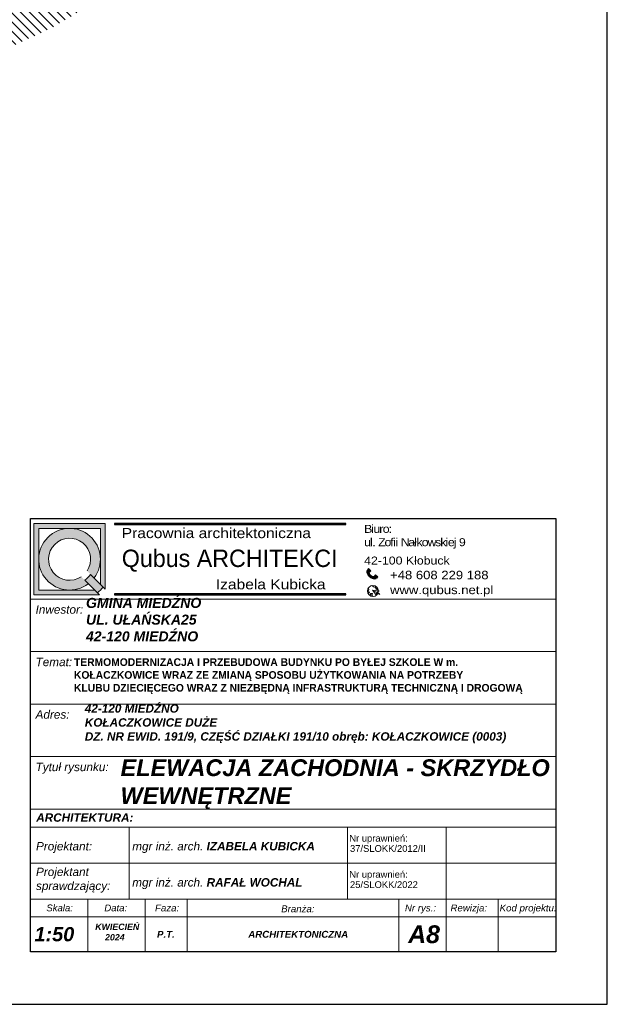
# Model space of a CAD drawing. Header units: millimetres. Extents: x -740 to 33545, y -26688 to 22494.
# Tile 7 of 256: x 801 to 1360, y 9574 to 10512. Entities that reach past the tile are written whole.
import ezdxf
from ezdxf.enums import TextEntityAlignment as Align

# ---------------------------------------------------------------- set-up
doc = ezdxf.new("R2010")
doc.units = ezdxf.units.MM
doc.header["$MEASUREMENT"] = 0
doc.linetypes.add('ArchiTECH.PC Solid Line Type', pattern=[0])
doc.layers.add('a3', color=252, linetype='Continuous', lineweight=30, plot=False)
doc.layers.add('l.wypełnien', color=252, linetype='Continuous', lineweight=5)
doc.layers.add('wymiarowanie', color=252, linetype='Continuous', lineweight=9)
doc.styles.add('ArchiTECHStyle1', font='arial.ttf', dxfattribs={"height": 0.16})
doc.styles.add('Roman', font='SIMPLEX')

msp = doc.modelspace()

# ---------------------------------------------------------------- hatches: boundary and pattern name
for points in [[(891.05, 10032.31), (891.05, 10031.28), (1111.37, 10031.28), (1111.37, 10032.31)], [(891.05, 9965.28), (891.05, 9964.24), (1111.37, 9964.24), (1111.37, 9965.28)]]:
    msp.add_hatch(color=256).paths.add_polyline_path(points)
at = {"layer": 'l.wypełnien'}
h = msp.add_hatch(dxfattribs=at)
h.set_pattern_fill('ANSI31', color=256, scale=50, angle=180, style=0)
h.set_pattern_definition([(135, (3038.9426, 17.7534), (4.4194174, 4.4194174), [])])
h.paths.add_polyline_path([(1078.8, 10652.59), (1078.8, 10703.55), (1063.79, 10694.55), (790.8, 10530.89), (784.91, 10528.1), (651.55, 10464.85), (650.96, 10463.18), (649.91, 10460.21), (635.4, 10460.21, -2.144865), (634.52, 10459.47, 0.213352), (637.51, 10452.76, 0.184552), (643.52, 10450.47), (649.52, 10450.47), (652.34, 10450.47), (653, 10450.47), (653, 10442.45), (655.26, 10442.45), (666, 10442.45), (666, 10432.45), (671, 10432.45), (671, 10422.45), (676, 10422.45), (676, 10422.45), (676, 10089.59), (676.02, 10088.68), (676.04, 10087.7), (676.08, 10085.66, -1.117338), (676.34, 10083.69), (676, 10083.68), (676, 10078.68), (676, 10078.63), (673.39, 10078.63), (673.39, 10053.62), (673.39, 9982.6), (726, 9982.6), (726, 10454.62), (834.1, 10505.89)])
at = {"layer": 'wymiarowanie'}
h = msp.add_hatch(color=256, dxfattribs=at)
h.paths.add_polyline_path([(814.37, 10032.31), (882.44, 10032.31), (882.44, 9969.72), (880.37, 9971.78), (877.76, 9974.39), (877.76, 9998.28), (877.76, 10027.64), (848.4, 10027.64), (819.05, 10027.64), (819.05, 9998.28), (819.05, 9968.92), (848.4, 9968.92), (872.29, 9968.92), (874.9, 9966.31), (876.96, 9964.24), (814.37, 9964.24)])
h.paths.add_polyline_path([(819.05, 9998.28, -0.414214), (848.4, 10027.64, -0.414214), (877.76, 9998.28, -0.164764), (871.72, 9980.43), (868.38, 9983.77), (865.03, 9987.13, 10.245542), (859.55, 9981.65), (862.91, 9978.3), (866.25, 9974.96, -0.164764), (848.4, 9968.92, -0.414214)])
h = msp.add_hatch(color=256, dxfattribs=at)
h.paths.add_polyline_path([(1135.1, 9982.94), (1134.07, 9983.87, -0.225702), (1133.8, 9985.43), (1131.36, 9987.63, 0.192399), (1131.9, 9983.98, 0.072563), (1133.86, 9981.56)])
h.paths.add_polyline_path([(1131.97, 9988.32), (1134.25, 9986.26), (1135.26, 9987.38), (1132.97, 9989.44)])
for points in [[(862.91, 9978.3, 0.078874), (868.38, 9983.77), (871.72, 9980.43), (877.76, 9974.39), (880.37, 9971.78, -0.046709), (874.9, 9966.31), (872.29, 9968.92), (866.25, 9974.96)], [(1140.28, 9963.91, 0.011425), (1140.47, 9964.06), (1140.48, 9963.64)], [(1142.35, 9968.35), (1143.13, 9968.28), (1142.35, 9967.83, 0.012234), (1142.35, 9968.09, 0.012394)]]:
    msp.add_hatch(color=256, dxfattribs=at).paths.add_polyline_path(points)
h = msp.add_hatch(color=256, dxfattribs=at)
h.paths.add_polyline_path([(1135.1, 9982.94), (1136.13, 9982.02, 0.225702), (1137.7, 9981.91), (1140.15, 9979.71, -0.192399), (1136.46, 9979.87, -0.072563), (1133.86, 9981.56)])
h.paths.add_polyline_path([(1140.77, 9980.39), (1138.49, 9982.44), (1139.5, 9983.56), (1141.78, 9981.5)])
h = msp.add_hatch(color=256, dxfattribs=at)
h.paths.add_polyline_path([(1136.77, 9968.84), (1141.88, 9965.91, -0.017213), (1141.72, 9965.59), (1141.21, 9965.88, 0.008189), (1141.2, 9965.89, 0.53975), (1140.46, 9965.5), (1140.47, 9964.06, -0.011425), (1140.28, 9963.91)])
h.paths.add_polyline_path([(1136.77, 9968.84), (1142.35, 9968.35, -0.012394), (1142.35, 9968.09, -0.012234), (1142.35, 9967.83), (1141.52, 9967.36, 0.53975), (1141.56, 9966.52, 0.008189), (1141.57, 9966.51), (1142.02, 9966.25, -0.017324), (1141.88, 9965.91)])
h.paths.add_polyline_path([(1132.8, 9971.1, 0.420099), (1133.05, 9969.84, -0.536996), (1133.27, 9969.14, 0.201629), (1133.06, 9967.83, 0.107022), (1133.63, 9967, 0), (1133.63, 9967, -0.436557), (1133.64, 9966.57, 0.147081), (1133.13, 9966.14, 0.207035), (1133.06, 9965.5, -0.421728), (1132.85, 9965, -0.319958)])
h.paths.add_polyline_path([(1133.78, 9964.02, 0.496102), (1134.66, 9964.53, -0.192582), (1134.88, 9965.67, -0.36114), (1135.61, 9965.65, 0.367411), (1136.44, 9965.53, -1.020857), (1136.71, 9965.39, -0.11859), (1136.11, 9964.71, 0.324733), (1136.05, 9963.9, 0.305926), (1137.56, 9962.85, -0.195201)])
h.paths.add_polyline_path([(1135.56, 9973.11, -0.234986), (1140.18, 9972.34, 0.527816), (1139.53, 9971.49, 0.127269), (1138.74, 9971.82, -0.120709), (1136.9, 9972.48, 0.09778)])
h.paths.add_polyline_path([(1139.85, 9969.91, 0.337925), (1140.15, 9970.56, 0.273312), (1142.05, 9969.84, -0.023505), (1142.19, 9969.37, -0.126715)])
h.paths.add_polyline_path([(1141.88, 9965.91, 0.017324), (1142.02, 9966.25), (1143.7, 9965.29), (1143.52, 9964.98)])
h.paths.add_polyline_path([(1141.88, 9965.91), (1143.52, 9964.98), (1143.34, 9964.66), (1141.72, 9965.59, 0.017213)])

# ---------------------------------------------------------------- linework, layer by layer
for p, q in [((880.37, 9971.78), (882.44, 9969.72)), ((874.9, 9966.31), (876.96, 9964.24))]:
    msp.add_line(p, q)
for points in [[(891.05, 10032.31), (891.05, 10031.28), (1111.37, 10031.28), (1111.37, 10032.31)], [(891.05, 9965.28), (891.05, 9964.24), (1111.37, 9964.24), (1111.37, 9965.28)]]:
    msp.add_lwpolyline(points, close=True)
at = {"layer": 'a3'}
msp.add_lwpolyline([(-739.79, 11059.38), (-739.79, 9574.38), (1360.21, 9574.38), (1360.21, 11059.38), (-739.79, 11059.38)], dxfattribs=at)
at = {"layer": 'wymiarowanie', "linetype": 'ArchiTECH.PC Solid Line Type', "lineweight": 9}
for p, q in [((811.11, 9760.39), (811.11, 10010.39)), ((811.11, 9960.39), (1311.11, 9960.39)), ((811.11, 9910.39), (1311.11, 9910.39)), ((811.11, 9860.39), (1311.11, 9860.39)), ((811.11, 9810.39), (1311.11, 9810.39)), ((811.11, 9693.19), (811.11, 9760.39)), ((811.11, 9760.39), (1311.11, 9760.39)), ((811.11, 9743.19), (1311.11, 9743.19)), ((905.09, 9743.19), (905.09, 9674.38)), ((1113.06, 9743.19), (1113.06, 9674.38)), ((1206.73, 9743.19), (1206.73, 9674.38)), ((811.11, 9708.78), (1311.11, 9708.78)), ((811.11, 9674.38), (1311.11, 9674.38)), ((811.11, 9674.38), (1311.11, 9674.38)), ((811.11, 9674.38), (1311.11, 9674.38)), ((811.11, 9674.38), (1311.11, 9674.38)), ((811.11, 9674.38), (1311.11, 9674.38)), ((865.8, 9674.38), (865.8, 9624.38)), ((920.49, 9674.38), (920.49, 9624.38)), ((960.3, 9674.38), (960.3, 9624.38)), ((1161.91, 9674.38), (1161.91, 9624.38)), ((1206.73, 9674.38), (1206.73, 9624.38)), ((1256.42, 9674.38), (1256.42, 9624.38)), ((811.11, 9657.71), (1311.11, 9657.71))]:
    msp.add_line(p, q, dxfattribs=at)
at = {"layer": 'wymiarowanie'}
for p, q in [((1131.36, 9987.63), (1133.8, 9985.43)), ((1132.97, 9989.44), (1131.97, 9988.32)), ((1131.97, 9988.32), (1134.25, 9986.26)), ((1132.97, 9989.44), (1135.26, 9987.38)), ((874.9, 9966.31), (862.91, 9978.3)), ((880.37, 9971.78), (868.38, 9983.77)), ((1134.07, 9983.87), (1138.48, 9979.9)), ((1134.25, 9986.26), (1135.26, 9987.38)), ((1140.15, 9979.71), (1137.7, 9981.91)), ((1138.49, 9982.44), (1139.5, 9983.56)), ((1140.77, 9980.39), (1138.49, 9982.44)), ((1141.78, 9981.5), (1139.5, 9983.56)), ((1141.78, 9981.5), (1140.77, 9980.39)), ((1143.13, 9968.28), (1136.77, 9968.84)), ((1136.77, 9968.84), (1143.52, 9964.98)), ((1140.48, 9963.64), (1136.77, 9968.84)), ((1140.46, 9965.5), (1140.48, 9963.64)), ((1141.2, 9965.89), (1143.34, 9964.66)), ((1141.52, 9967.36), (1143.13, 9968.28)), ((1141.56, 9966.52), (1143.7, 9965.29)), ((1143.52, 9964.98), (1143.34, 9964.66)), ((1143.52, 9964.98), (1143.7, 9965.29))]:
    msp.add_line(p, q, dxfattribs=at)
at = {"layer": 'wymiarowanie', "lineweight": 30}
msp.add_lwpolyline([(811.11, 10037), (1311.11, 10037), (1311.11, 9624.38), (811.11, 9624.38)], close=True, dxfattribs=at)
at = {"layer": 'wymiarowanie'}
for points in [[(882.44, 9969.72), (882.44, 10032.31), (814.37, 10032.31), (814.37, 9964.24), (876.96, 9964.24)], [(877.76, 9974.39), (877.76, 10027.64), (819.05, 10027.64), (819.05, 9968.92), (872.29, 9968.92)]]:
    msp.add_lwpolyline(points, dxfattribs=at)
at = {"layer": 'wymiarowanie', "lineweight": 13}
msp.add_circle((1137.1, 9968.09), 5.25, dxfattribs=at)
at = {"layer": 'wymiarowanie'}
for centre, radius, start, end in [((848.4, 9998.28), 29.36, 322.57509, 307.42491), ((848.4, 9998.28), 20.02, 326.14921, 303.85079), ((1136.2, 9986.48), 4.98, 166.67958, 210.24197), ((848.4, 9998.28), 24.69, 305.9804, 324.0196), ((1141.15, 9989.47), 10.76, 210.73037, 227.33158), ((1135.57, 9984.93), 1.84, 164.3158, 215.19037), ((1140.97, 9989.64), 10.76, 228.6417, 245.24291), ((1137.03, 9983.62), 1.84, 240.78291, 291.65748), ((1138.51, 9984.41), 4.98, 245.7313, 289.2937), ((848.4, 9998.28), 41.52, 309.65143, 320.34857), ((1133.54, 9970.59), 0.895, 145.81653, 236.96537), ((1134.72, 9968.23), 1.71, 147.73007, 193.32869), ((1132.93, 9969.42), 0.443, 321.3211, 74.26354), ((1134.63, 9969.4), 3.82, 53.63525, 75.97372), ((1139.16, 9975.9), 4.1, 236.50654, 264.03785), ((1138.49, 9970.12), 1.72, 14.92604, 81.86713), ((1140.15, 9971.7), 0.649, 87.29907, 197.66327), ((1139.58, 9970.43), 0.589, 297.9169, 12.60242), ((1142.09, 9974.18), 4.82, 242.38997, 271.27687), ((1141.72, 9971.81), 2, 218.55426, 279.6995), ((1132.71, 9965.35), 0.379, 291.2453, 22.71136), ((1133.83, 9965.75), 0.809, 150.948, 197.73589), ((1135.26, 9968.75), 2.39, 202.61984, 227.05452), ((1134.1, 9965.51), 1.16, 113.52157, 146.9902), ((1133.44, 9966.78), 0.293, 313.10426, 47.44022), ((1134.02, 9964.61), 0.638, 247.55357, 353.09799), ((1136.2, 9964.82), 1.57, 147.18676, 190.78958), ((1135.23, 9965.22), 0.575, 48.68881, 128.11552), ((1136.1, 9966.08), 0.646, 221.07993, 301.77551), ((1136.64, 9964.26), 0.69, 140.11365, 212.07498), ((1137.58, 9964.49), 1.63, 201.19555, 269.23648), ((1134.99, 9966.28), 1.93, 305.31298, 332.36541), ((1136.58, 9965.46), 0.15, 330.54591, 152.91124), ((1140.96, 9965.45), 0.503, 59.2997, 174.60822), ((1141.81, 9966.95), 0.503, 125.86793, 241.17645)]:
    msp.add_arc(centre, radius, start, end, dxfattribs=at)

# ---------------------------------------------------------------- texts
at = {"attachment_point": 1}
for s, insert, char_height, width in [('{\\fCentury Gothic|b0|i0|c238|p34;\\W1.15;Pracownia architektoniczna}', (898.08, 10028.02), 9.6206, 217.3406), ('{\\fCentury Gothic|b0|i0|c238|p34;\\W1.15;\\T0.8;Biuro:\\Pul. Zofii Nałkowskiej 9}', (1128.77, 10031.02), 7.6196, 296.6769), ('{\\fCentury Gothic|b0|i0|c238|p34;\\W1.15;42-100 Kłobuck}', (1128.77, 10000.84), 7.6196, 296.6769), ('{\\fCentury Gothic|b0|i0|c238|p34;\\W1.15;+48 608 229 188}', (1153.44, 9987.29), 8.0883, 314.9282), ('{\\fCentury Gothic|b0|i0|c238|p34;\\W1.15;Izabela Kubicka}', (987.62, 9979.22), 9.6206, 217.3406), ('{\\fCentury Gothic|b0|i0|c238|p34;\\W1.15;www.qubus.net.pl}', (1153.44, 9973.11), 8.0883, 314.9282)]:
    msp.add_mtext(s, dxfattribs=dict(at, insert=insert, char_height=char_height, width=width))
at = {"insert": (847.89, 9903.95), "char_height": 7.33333, "width": 491.9512, "attachment_point": 1, "style": 'Roman'}
msp.add_mtext('\\pl4.713742,t9.628161;{\\fCentury Gothic|b1|i0|c238|p34;TERMOMODERNIZACJA I PRZEBUDOWA BUDYNKU PO BYŁEJ SZKOLE W m. }\\P\\pl4.713742,t9.628161;{\\fCentury Gothic|b1|i0|c238|p34;KOŁACZKOWICE WRAZ ZE ZMIANĄ SPOSOBU UŻYTKOWANIA NA POTRZEBY }\\P\\pl4.713742,t9.628161;{\\fCentury Gothic|b1|i0|c238|p34;KLUBU DZIECIĘCEGO WRAZ Z NIEZBĘDNĄ INFRASTRUKTURĄ TECHNICZNĄ I DROGOWĄ}', dxfattribs=at)
at = {"layer": 'wymiarowanie', "style": 'ArchiTECHStyle1'}
for s, p in [('Nr uprawnień:', (1114.61, 9727.42)), ('37/SLOKK/2012/II', (1115.3, 9717.66)), ('Nr uprawnień:', (1114.61, 9693.02)), ('25/SLOKK/2022', (1115.3, 9683.26))]:
    msp.add_text(s, height=6.4, dxfattribs=at).set_placement(p, align=Align.BOTTOM_LEFT)
at = {"layer": 'wymiarowanie', "attachment_point": 1}
for s, insert, char_height, width in [('\\pi75.04874;{\\fCentury Gothic|b0|i0|c238|p34;Gzyms okapowy: warstwa tynkarska - wyprawa dekoracyjna z tynku }\\pi74.52074;{\\fCentury Gothic|b0|i0|c238|p34;silikonowego o strukturze baranka o uziarnieniu 1,5 lub 2mm; kolor wg }\\pi75.55274;{\\fCentury Gothic|b0|i0|c238|p34;NCS:S4000-N}\\P\\pi304.86074;{\\fCentury Gothic|b0|i0|c238|p34;grubość styropianu 20 cm+5 cm + 5 cm}\\P\\pi621.52874;{\\fCentury Gothic|b0|i0|c238|p34; }', (-677.36, 10504.14), 12, 621.5287), ('\\pi11.65274;{\\fCentury Gothic|b0|i0|c238|p34;Warstwa tynkarska - wyprawa dekoracyjna z tynku silikonowego o strukturze }\\pi12.21674;{\\fCentury Gothic|b0|i0|c238|p34;baranka o uziarnieniu 1,5 lub 2mm; kolor wg NCS:S1002-G50Y}\\P\\pi419.66474;{\\fCentury Gothic|b0|i0|c238|p34;grubość styropianu 20cm}\\P\\pi621.52874;{\\fCentury Gothic|b0|i0|c238|p34; }', (-684.4, 10367.6), 12, 621.5287), ('{\\fCentury Gothic|b0|i0|c238|p34;Qubus ARCHITEKCI}', (898.12, 10007.43), 16.5424, 250.7895)]:
    msp.add_mtext(s, dxfattribs=dict(at, insert=insert, char_height=char_height, width=width))
at = {"layer": 'wymiarowanie', "ltscale": 0.45, "attachment_point": 1}
for s, insert, char_height, width in [('{\\fArial|b1|i1|c238|p34;\\C7;GMINA MIEDŹNO\\PUL. UŁAŃSKA25\\P42-120 MIEDŹNO}', (864.05, 9961.46), 9.551, 542.8998), ('{\\fArial CE|b0|i1|c238|p34;Inwestor:}', (816.06, 9954.43), 7.9972, 507.9365), ('{\\fArial CE|b0|i1|c238|p34;Temat:}', (816.06, 9904.43), 7.9972, 507.9365), ('{\\fArial|b1|i1|c238|p34;\\C7;42-120 MIEDŹNO\\PKOŁACZKOWICE DUŻE\\P\\A1;DZ. NR EWID. 191/9, CZĘŚĆ DZIAŁKI 191/10\\A1; obręb: KOŁACZKOWICE (0003)}', (862.91, 9860.18), 8, 433.6091), ('{\\fArial CE|b0|i1|c238|p34;Adres:}', (816.06, 9854.43), 7.9972, 507.9365), ('{\\fArial|b1|i1|c238|p34;ELEWACJA ZACHODNIA - SKRZYDŁO WEWNĘTRZNE}', (896.92, 9807.73), 16, 507.9365), ('{\\fArial CE|b0|i1|c238|p34;Tytuł rysunku:}', (816.06, 9804.43), 7.9972, 507.9365), ('{\\fArial|b1|i1|c238|p34;ARCHITEKTURA:}', (816.69, 9756.25), 7.9972, 507.9365), ('{\\fArial CE|b0|i1|c238|p34;Projektant:}', (816.46, 9728.94), 7.9972, 507.9365), ('{\\fArial CE|b0|i1|c238|p34;mgr inż. arch. \\fArial CE|b1|i1|c238|p34;IZABELA KUBICKA}', (908.06, 9728.94), 7.9972, 507.9365), ('{\\fArial CE|b0|i1|c238|p34;Projektant\\Psprawdzający:}', (816.46, 9704.55), 7.9972, 507.9365), ('{\\fArial CE|b0|i1|c238|p34;mgr inż. arch. \\fArial CE|b1|i1|c238|p34;RAFAŁ WOCHAL}', (908.06, 9694.54), 7.9972, 507.9365), ('{\\fArial CE|b0|i1|c238|p34;Skala:}', (826.33, 9669.43), 6.5, 507.9365), ('{\\fArial CE|b0|i1|c238|p34;Data:}', (881.5, 9669.43), 6.5, 507.9365), ('{\\fArial CE|b0|i1|c238|p34;Faza:}', (929.71, 9669.43), 6.5862, 507.9365), ('{\\fArial CE|b0|i1|c238|p34;Branża:}', (1049.83, 9668.62), 6.5862, 507.9365), ('{\\fArial CE|b0|i1|c238|p34;Nr rys.:}', (1167.58, 9669.43), 6.5862, 507.9365), ('{\\fArial CE|b0|i1|c238|p34;Rewizja:}', (1210.95, 9669.43), 6.5862, 507.9365), ('{\\fArial CE|b0|i1|c238|p34;Kod projektu:}', (1257.73, 9669.43), 6.5862, 507.9365), ('\\pt16.667;{\\fArial|b1|i1|c238|p34;     KWIECIEŃ}\\P\\pt16.667;{\\fArial|b1|i1|c238|p34;         2024}', (861.2, 9651.21), 6, 507.9365), ('{\\fArial|b1|i1|c238|p34;A8}', (1170.66, 9649.57), 16.9312, 507.9365), ('{\\fArial|b1|i1|c238|p34;1:50}', (815.01, 9647.93), 13.545, 406.3492), ('{\\fArial CE|b1|i1|c238|p34;P.T.}', (931.65, 9644.35), 6.5862, 507.9365), ('{\\fArial CE|b1|i1|c238|p34;ARCHITEKTONICZNA}', (1018.47, 9644.35), 6.5862, 507.9365)]:
    msp.add_mtext(s, dxfattribs=dict(at, insert=insert, char_height=char_height, width=width))

doc.saveas('drawing.dxf')
